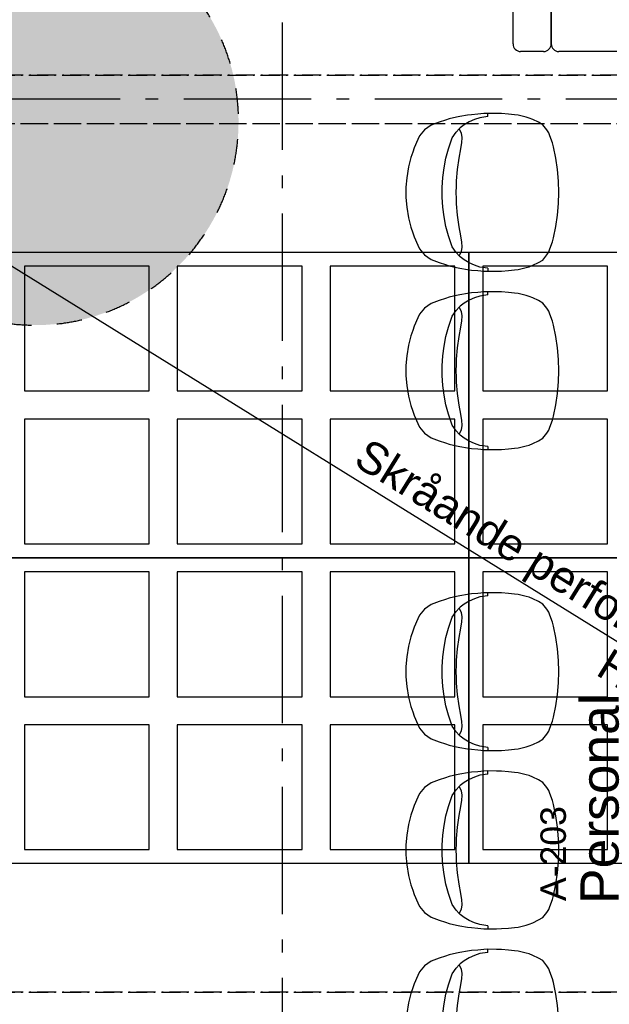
# Model space of a CAD drawing. Header units: millimetres. Extents: x -117798 to 93698, y -182207 to 252400.
# Tile 250 of 256: x -66104 to -63789, y -8369 to -4504. Entities that reach past the tile are written whole.
import ezdxf
from ezdxf.enums import TextEntityAlignment as Align

# ---------------------------------------------------------------- set-up
doc = ezdxf.new("R2010")
doc.units = ezdxf.units.MM
doc.header["$LTSCALE"] = 0.5
doc.header["$MEASUREMENT"] = 0
for name, pattern in [('Akselinje', [1500, 1000, -200, 100, -200]), ('Over snittplan', [260, 150, -50, 10, -50]), ('PLINE', [0]), ('Stipling', [400, 200, -200])]:
    doc.linetypes.add(name, pattern=pattern)
for name, color, linetype in [('223- Bjelker', 7, 'Continuous'), ('256- Faste himlinger og overflatebehandling(Nye konstruksjoner)', 7, 'Continuous'), ('2762 Løse sittebenker_ stoler_ bord(Nye konstruksjoner)', 7, 'Continuous'), ('279- Annet fast inventar(Nye konstruksjoner)', 7, 'Continuous'), ('82-- Modullinjer', 7, 'Continuous'), ('862- M___Nettoareal(Nye konstruksjoner)', 7, 'Continuous'), ('862- M___Nettoareal(Tekst)(Nye konstruksjoner)', 7, 'Continuous')]:
    doc.layers.add(name, color=color, linetype=linetype)
doc.styles.add('GENERATED_STYLE_1', font='arial.ttf')
doc.styles.add('GENERATED_STYLE_4', font='arial.ttf')

# ---------------------------------------------------------------- blocks, each defined once
blk = doc.blocks.new('Personal_A-203_8', base_point=(-63784.6, -7535.4))
at = {"layer": '862- M___Nettoareal(Tekst)(Nye konstruksjoner)', "style": 'GENERATED_STYLE_1'}
for tag, height, p in [('DUMMY_862', 150, (-63902.5, -7129.5)), ('ROOM_NAME', 150, (-63902.5, -7975.7)), ('DUMMY_861', 100, (-64059.6, -7575.4)), ('ROOM_NUMBER', 100, (-64059.6, -7964.2)), ('DUMMY_863', 100, (-63666.7, -7941.4))]:
    blk.add_attdef(tag, text='', height=height, rotation=90, dxfattribs=at).set_placement(p, align=Align.TOP_LEFT)
blk = doc.blocks.new('Skilt handikap[189]', base_point=(-65244.9, -5703.4))
at = {"layer": '279- Annet fast inventar(Nye konstruksjoner)', "linetype": 'Continuous'}
blk.add_hatch(color=256, dxfattribs=at).paths.add_polyline_path([(-66044.9, -4103.4, 1), (-66044.9, -5703.4, 1)])
at = {"layer": '279- Annet fast inventar(Nye konstruksjoner)', "linetype": 'Stipling', "flags": 128}
blk.add_lwpolyline([(-66044.9, -4103.4, 1), (-66044.9, -5703.4, 1)], format="xyb", close=True, dxfattribs=at)
blk = doc.blocks.new('Standard grid marker[207]', base_point=(20739.5, -4816.9))
at = {"layer": '82-- Modullinjer', "linetype": 'Akselinje'}
blk.add_line((20539.5, -4816.9), (-81321.3, -4816.9), dxfattribs=at)
at = {"layer": '82-- Modullinjer', "style": 'GENERATED_STYLE_4'}
for tag, p in [('AC_MarkerText_1_1', (-81898.8, -4856.9)), ('AC_MarkerText_1_0', (20862, -4856.9))]:
    blk.add_attdef(tag, text='', height=175, rotation=90, dxfattribs=at).set_placement(p, align=Align.TOP_CENTER)
blk = doc.blocks.new('Standard grid marker[212]', base_point=(-65073.2, 26434.4))
at = {"layer": '82-- Modullinjer', "linetype": 'Akselinje'}
blk.add_line((-65073.2, 26234.4), (-65073.2, -50374.4), dxfattribs=at)
at = {"layer": '82-- Modullinjer', "style": 'GENERATED_STYLE_4'}
for tag, p in [('AC_MarkerText_1_0', (-65200.7, 26644.4)), ('AC_MarkerText_1_1', (-65200.7, -50864.4))]:
    blk.add_attdef(tag, text='', height=175, rotation=90, dxfattribs=at).set_placement(p, align=Align.TOP_CENTER)
blk = doc.blocks.new('Hjørnesofa 03[220]', base_point=(-61667.3, -3787.8))
at = {"layer": '2762 Løse sittebenker_ stoler_ bord(Nye konstruksjoner)', "linetype": 'PLINE'}
for p, q in [((-64167.3, -4599.4), (-64167.3, -3817.8)), ((-64137.3, -3787.8), (-64047.3, -3787.8)), ((-64017.3, -3907.8), (-64017.3, -3817.8)), ((-64017.3, -3817.8), (-64017.3, -4599.4)), ((-63987.3, -3787.8), (-62538.9, -3787.8)), ((-62508.9, -3817.8), (-62508.9, -3907.8)), ((-62508.9, -3907.8), (-62508.9, -3817.8)), ((-62508.9, -3817.8), (-62508.9, -4109.4)), ((-62478.9, -3787.8), (-61697.3, -3787.8)), ((-61667.3, -3817.8), (-61667.3, -6107.8)), ((-64017.3, -3967.8), (-64017.3, -3907.8)), ((-62538.9, -3937.8), (-63987.3, -3937.8)), ((-63987.3, -3937.8), (-63293.1, -3937.8)), ((-63233.1, -3937.8), (-62538.9, -3937.8)), ((-62508.9, -3967.8), (-62508.9, -3907.8)), ((-61817.3, -3937.8), (-62478.9, -3937.8)), ((-62478.9, -3937.8), (-61817.3, -3937.8)), ((-62478.9, -3937.8), (-61817.3, -3937.8)), ((-61817.3, -3937.8), (-61958.9, -4079.4)), ((-61958.9, -4079.4), (-61817.3, -3937.8)), ((-61817.3, -3937.8), (-61886.2, -4006.7)), ((-61817.3, -3937.8), (-61886.2, -4006.7)), ((-61817.3, -6107.8), (-61817.3, -3937.8)), ((-61817.3, -4599.4), (-61817.3, -3937.8)), ((-61817.3, -3937.8), (-61817.3, -4599.4)), ((-64017.3, -3976.7), (-64017.3, -3967.8)), ((-64017.3, -4049.4), (-64017.3, -3976.7)), ((-63263.1, -3976.7), (-63263.1, -3967.8)), ((-63263.1, -3967.8), (-63263.1, -3976.7)), ((-63263.1, -4049.4), (-63263.1, -3976.7)), ((-63263.1, -3976.7), (-63263.1, -4049.4)), ((-62508.9, -3967.8), (-62508.9, -3976.7)), ((-62508.9, -3976.7), (-62508.9, -3967.8)), ((-62508.9, -4049.4), (-62508.9, -3967.8)), ((-62508.9, -3976.7), (-62508.9, -4049.4)), ((-63293.1, -4006.7), (-63987.3, -4006.7)), ((-62538.9, -4006.7), (-63233.1, -4006.7)), ((-61886.2, -4006.7), (-62478.9, -4006.7)), ((-61886.2, -4006.7), (-61886.2, -4599.4)), ((-64017.3, -4109.4), (-64017.3, -4049.4)), ((-62508.9, -4049.4), (-62508.9, -4109.4)), ((-62508.9, -4109.4), (-62508.9, -4049.4)), ((-64017.3, -4079.4), (-63987.3, -4079.4)), ((-63987.3, -4079.4), (-63293.1, -4079.4)), ((-63987.3, -4079.4), (-62538.9, -4079.4)), ((-63293.1, -4079.4), (-63987.3, -4079.4)), ((-63233.1, -4079.4), (-62538.9, -4079.4)), ((-62538.9, -4079.4), (-63233.1, -4079.4)), ((-62508.9, -4079.4), (-62538.9, -4079.4)), ((-62508.9, -4079.4), (-62478.9, -4079.4)), ((-62478.9, -4079.4), (-61988.9, -4079.4)), ((-62478.9, -4079.4), (-61988.9, -4079.4)), ((-61958.9, -4079.4), (-62478.9, -4079.4)), ((-61958.9, -4599.4), (-61958.9, -4079.4)), ((-64017.3, -4599.4), (-64017.3, -4109.4)), ((-64017.3, -4599.4), (-64017.3, -4109.4)), ((-63263.1, -4599.4), (-63263.1, -4109.4)), ((-63263.1, -4109.4), (-63263.1, -4599.4)), ((-62508.9, -4109.4), (-62508.9, -4599.4)), ((-62508.9, -4109.4), (-62508.9, -4599.4)), ((-62508.9, -4599.4), (-62508.9, -4109.4)), ((-62508.9, -6107.8), (-62508.9, -4109.4)), ((-61958.9, -4109.4), (-61958.9, -4599.4)), ((-61958.9, -4109.4), (-61958.9, -6107.8)), ((-64047.3, -4629.4), (-64137.3, -4629.4)), ((-63293.1, -4629.4), (-63987.3, -4629.4)), ((-62538.9, -4629.4), (-63987.3, -4629.4)), ((-62538.9, -4629.4), (-63233.1, -4629.4)), ((-61988.9, -4629.4), (-62478.9, -4629.4)), ((-62478.9, -4629.4), (-61988.9, -4629.4)), ((-61847.3, -4629.4), (-61928.9, -4629.4)), ((-61856.2, -4629.4), (-61928.9, -4629.4)), ((-61856.2, -4629.4), (-61847.3, -4629.4)), ((-61847.3, -4629.4), (-61856.2, -4629.4)), ((-62508.9, -5353.6), (-62508.9, -4659.4)), ((-61958.9, -4659.4), (-61958.9, -5353.6)), ((-61958.9, -4659.4), (-61958.9, -5353.6)), ((-61886.2, -4659.4), (-61886.2, -5353.6)), ((-61817.3, -5353.6), (-61817.3, -4659.4)), ((-61988.9, -5383.6), (-62478.9, -5383.6)), ((-62478.9, -5383.6), (-61988.9, -5383.6)), ((-61928.9, -5383.6), (-61856.2, -5383.6)), ((-61856.2, -5383.6), (-61928.9, -5383.6)), ((-61856.2, -5383.6), (-61847.3, -5383.6)), ((-61847.3, -5383.6), (-61856.2, -5383.6)), ((-62508.9, -6107.8), (-62508.9, -5413.6)), ((-61958.9, -5413.6), (-61958.9, -6107.8)), ((-61958.9, -5413.6), (-61958.9, -6107.8)), ((-61886.2, -5413.6), (-61886.2, -6107.8)), ((-61817.3, -6107.8), (-61817.3, -5413.6)), ((-61988.9, -6137.8), (-62478.9, -6137.8)), ((-61988.9, -6137.8), (-62478.9, -6137.8)), ((-62478.9, -6137.8), (-61697.3, -6137.8)), ((-61928.9, -6137.8), (-61988.9, -6137.8)), ((-61958.9, -6137.8), (-61958.9, -6107.8)), ((-61697.3, -6137.8), (-61928.9, -6137.8)), ((-61928.9, -6137.8), (-61856.2, -6137.8)), ((-61856.2, -6137.8), (-61847.3, -6137.8)), ((-61697.3, -6137.8), (-61787.3, -6137.8)), ((-62508.9, -6257.8), (-62508.9, -6167.8)), ((-61667.3, -6167.8), (-61667.3, -6257.8)), ((-61697.3, -6287.8), (-62478.9, -6287.8))]:
    blk.add_line(p, q, dxfattribs=at)
for centre, start, end in [((-64137.3, -3817.8), 90, 180), ((-64047.3, -3817.8), 0, 90), ((-63987.3, -3817.8), 90, 180), ((-62538.9, -3817.8), 0, 90), ((-62478.9, -3817.8), 90, 180), ((-61697.3, -3817.8), 0, 90), ((-63987.3, -3907.8), 180, 270), ((-63987.3, -3967.8), 90, 180), ((-63293.1, -3967.8), 0, 90), ((-63233.1, -3967.8), 90, 180), ((-62538.9, -3907.8), 270, 0), ((-62538.9, -3967.8), 0, 90), ((-62478.9, -3907.8), 180, 270), ((-62478.9, -3967.8), 90, 180), ((-62478.9, -3967.8), 90, 180), ((-63987.3, -3976.7), 180, 270), ((-63293.1, -3976.7), 270, 0), ((-63233.1, -3976.7), 180, 270), ((-62538.9, -3976.7), 270, 0), ((-62478.9, -3976.7), 180, 270), ((-63987.3, -4049.4), 180, 270), ((-63293.1, -4049.4), 270, 0), ((-63233.1, -4049.4), 180, 270), ((-62538.9, -4049.4), 270, 0), ((-62478.9, -4049.4), 180, 270), ((-63987.3, -4109.4), 90, 180), ((-63987.3, -4109.4), 90, 180), ((-63293.1, -4109.4), 0, 90), ((-63233.1, -4109.4), 90, 180), ((-62538.9, -4109.4), 0, 90), ((-62538.9, -4109.4), 0, 90), ((-62478.9, -4109.4), 90, 180), ((-62478.9, -4109.4), 90, 180), ((-61988.9, -4109.4), 0, 90), ((-61988.9, -4109.4), 0, 90), ((-64137.3, -4599.4), 180, 270), ((-64047.3, -4599.4), 270, 0), ((-63987.3, -4599.4), 180, 270), ((-63987.3, -4599.4), 180, 270), ((-63293.1, -4599.4), 270, 0), ((-63233.1, -4599.4), 180, 270), ((-62538.9, -4599.4), 270, 0), ((-62538.9, -4599.4), 270, 0), ((-62478.9, -4599.4), 180, 270), ((-61988.9, -4599.4), 270, 0), ((-61928.9, -4599.4), 180, 270), ((-61856.2, -4599.4), 180, 270), ((-61847.3, -4599.4), 270, 0), ((-61847.3, -4599.4), 270, 0), ((-62478.9, -4659.4), 90, 180), ((-61988.9, -4659.4), 0, 90), ((-61928.9, -4659.4), 90, 180), ((-61856.2, -4659.4), 90, 180), ((-61847.3, -4659.4), 0, 90), ((-62478.9, -5353.6), 180, 270), ((-61988.9, -5353.6), 270, 0), ((-61928.9, -5353.6), 180, 270), ((-61856.2, -5353.6), 180, 270), ((-61847.3, -5353.6), 270, 0), ((-62478.9, -5413.6), 90, 180), ((-61988.9, -5413.6), 0, 90), ((-61928.9, -5413.6), 90, 180), ((-61856.2, -5413.6), 90, 180), ((-61847.3, -5413.6), 0, 90), ((-62478.9, -6107.8), 180, 270), ((-62478.9, -6107.8), 180, 270), ((-62478.9, -6167.8), 90, 180), ((-61988.9, -6107.8), 270, 0), ((-61988.9, -6107.8), 270, 0), ((-61928.9, -6107.8), 180, 270), ((-61856.2, -6107.8), 180, 270), ((-61847.3, -6107.8), 270, 0), ((-61787.3, -6107.8), 180, 270), ((-61697.3, -6107.8), 270, 0), ((-61697.3, -6167.8), 0, 90), ((-62478.9, -6257.8), 180, 270), ((-61697.3, -6257.8), 270, 0)]:
    blk.add_arc(centre, 30, start, end, dxfattribs=at)
blk = doc.blocks.new('Designerstol 12[227]', base_point=(-63987.9, -8773.6))
at = {"layer": '2762 Løse sittebenker_ stoler_ bord(Nye konstruksjoner)', "linetype": 'PLINE'}
for p, q in [((-64266, -8165.6), (-64266, -8153.6)), ((-64339.5, -8186.8), (-64359.5, -8198.9)), ((-64318.9, -8177.3), (-64339.5, -8186.8)), ((-64297.9, -8170.5), (-64318.9, -8177.3)), ((-64266, -8165.6), (-64297.9, -8170.5)), ((-64375.4, -8210.7), (-64379.2, -8214.8)), ((-64359.5, -8198.9), (-64375.4, -8210.7)), ((-64375.4, -8716.5), (-64379.2, -8712.5)), ((-64359.5, -8728.3), (-64375.4, -8716.5)), ((-64339.5, -8740.4), (-64359.5, -8728.3)), ((-64318.9, -8749.9), (-64339.5, -8740.4)), ((-64297.9, -8756.7), (-64318.9, -8749.9)), ((-64266, -8761.7), (-64297.9, -8756.7)), ((-64266, -8761.7), (-64266, -8773.6))]:
    blk.add_line(p, q, dxfattribs=at)
at = {"layer": '2762 Løse sittebenker_ stoler_ bord(Nye konstruksjoner)', "linetype": 'PLINE', "flags": 128}
for points in [[(-64116, -8168.1), (-64147.7, -8161.1), (-64161.8, -8159), (-64185.1, -8156.3), (-64211.9, -8154.7), (-64231.7, -8153.8), (-64266, -8153.6), (-64282, -8154.6), (-64304.9, -8156.5), (-64330.5, -8158.7), (-64346.3, -8161), (-64375.5, -8165.6), (-64389.1, -8168.7), (-64417.7, -8175.4), (-64432.7, -8180), (-64456.8, -8187.7), (-64488.8, -8200.4), (-64514.7, -8218.6), (-64534.3, -8242.2), (-64541, -8255.9), (-64555.4, -8289), (-64561.2, -8305.3), (-64568.3, -8326.9), (-64577.6, -8363.2), (-64584.8, -8405.9), (-64587.7, -8443.9), (-64587.9, -8463.6), (-64587.7, -8483.3), (-64584.8, -8521.3), (-64577.6, -8564.1), (-64568.3, -8600.3), (-64561.2, -8621.9), (-64555.4, -8638.2), (-64541, -8671.4), (-64534.3, -8685), (-64514.7, -8708.6), (-64488.8, -8726.9), (-64456.8, -8739.5), (-64432.7, -8747.2), (-64417.7, -8751.8), (-64389.1, -8758.5), (-64375.5, -8761.6), (-64346.3, -8766.2), (-64330.5, -8768.5), (-64304.9, -8770.8), (-64282, -8772.7), (-64266, -8773.6), (-64231.7, -8773.4), (-64211.9, -8772.5), (-64185.1, -8770.9), (-64161.8, -8768.2), (-64147.7, -8766.1), (-64116, -8759.1), (-64103.4, -8755.4), (-64089.6, -8749.9), (-64066.7, -8738.5), (-64050.7, -8729.1), (-64034.2, -8708.6), (-64027.2, -8697.1), (-64022.2, -8685), (-64012.8, -8657.7), (-64008.3, -8642.8), (-63999.3, -8598.2), (-63992.9, -8553.3), (-63989.1, -8507.9), (-63987.9, -8463.6), (-63989.1, -8419.3), (-63992.9, -8374), (-63999.3, -8329), (-64008.3, -8284.5), (-64012.8, -8269.5), (-64022.2, -8242.2), (-64027.2, -8230.2), (-64034.2, -8218.6), (-64050.7, -8198.1), (-64066.7, -8188.7), (-64089.6, -8177.3), (-64103.4, -8171.8)], [(-64386.5, -8373.9), (-64390, -8418.6), (-64390.6, -8439.2), (-64391.2, -8463.6), (-64390.6, -8488), (-64390, -8508.6), (-64386.5, -8553.4), (-64380.6, -8598.4), (-64373.9, -8634.2), (-64369.3, -8659.6), (-64368.8, -8678), (-64368.9, -8679.2), (-64371.3, -8696.4), (-64379.2, -8712.5), (-64390.4, -8700.2), (-64406.1, -8677.6), (-64420.6, -8634.5), (-64430.5, -8597.4), (-64437.9, -8559.7), (-64442.9, -8521.4), (-64445.4, -8482.9), (-64445.4, -8463.6), (-64445.4, -8444.3), (-64442.9, -8405.8), (-64437.9, -8367.6), (-64430.5, -8329.8), (-64420.6, -8292.7), (-64406.1, -8249.7), (-64390.4, -8227), (-64379.2, -8214.8), (-64371.3, -8230.9), (-64368.9, -8248.1), (-64368.8, -8249.3), (-64369.3, -8267.6), (-64373.9, -8293), (-64380.6, -8328.9)]]:
    blk.add_lwpolyline(points, close=True, dxfattribs=at)
blk = doc.blocks.new('Designerstol 12[228]', base_point=(-63987.9, -8073.6))
at = {"layer": '2762 Løse sittebenker_ stoler_ bord(Nye konstruksjoner)', "linetype": 'PLINE'}
for p, q in [((-64266, -7465.6), (-64266, -7453.6)), ((-64339.5, -7486.8), (-64359.5, -7498.9)), ((-64318.9, -7477.3), (-64339.5, -7486.8)), ((-64297.9, -7470.5), (-64318.9, -7477.3)), ((-64266, -7465.6), (-64297.9, -7470.5)), ((-64375.4, -7510.7), (-64379.2, -7514.8)), ((-64359.5, -7498.9), (-64375.4, -7510.7)), ((-64375.4, -8016.5), (-64379.2, -8012.5)), ((-64359.5, -8028.3), (-64375.4, -8016.5)), ((-64339.5, -8040.4), (-64359.5, -8028.3)), ((-64318.9, -8049.9), (-64339.5, -8040.4)), ((-64297.9, -8056.7), (-64318.9, -8049.9)), ((-64266, -8061.7), (-64297.9, -8056.7)), ((-64266, -8061.7), (-64266, -8073.6))]:
    blk.add_line(p, q, dxfattribs=at)
at = {"layer": '2762 Løse sittebenker_ stoler_ bord(Nye konstruksjoner)', "linetype": 'PLINE', "flags": 128}
for points in [[(-64116, -7468.1), (-64147.7, -7461.1), (-64161.8, -7459), (-64185.1, -7456.3), (-64211.9, -7454.7), (-64231.7, -7453.8), (-64266, -7453.6), (-64282, -7454.6), (-64304.9, -7456.5), (-64330.5, -7458.7), (-64346.3, -7461), (-64375.5, -7465.6), (-64389.1, -7468.7), (-64417.7, -7475.4), (-64432.7, -7480), (-64456.8, -7487.7), (-64488.8, -7500.4), (-64514.7, -7518.6), (-64534.3, -7542.2), (-64541, -7555.9), (-64555.4, -7589), (-64561.2, -7605.3), (-64568.3, -7626.9), (-64577.6, -7663.2), (-64584.8, -7705.9), (-64587.7, -7743.9), (-64587.9, -7763.6), (-64587.7, -7783.3), (-64584.8, -7821.3), (-64577.6, -7864.1), (-64568.3, -7900.3), (-64561.2, -7921.9), (-64555.4, -7938.2), (-64541, -7971.4), (-64534.3, -7985), (-64514.7, -8008.6), (-64488.8, -8026.9), (-64456.8, -8039.5), (-64432.7, -8047.2), (-64417.7, -8051.8), (-64389.1, -8058.5), (-64375.5, -8061.6), (-64346.3, -8066.2), (-64330.5, -8068.5), (-64304.9, -8070.8), (-64282, -8072.7), (-64266, -8073.6), (-64231.7, -8073.4), (-64211.9, -8072.5), (-64185.1, -8070.9), (-64161.8, -8068.2), (-64147.7, -8066.1), (-64116, -8059.1), (-64103.4, -8055.4), (-64089.6, -8049.9), (-64066.7, -8038.5), (-64050.7, -8029.1), (-64034.2, -8008.6), (-64027.2, -7997.1), (-64022.2, -7985), (-64012.8, -7957.7), (-64008.3, -7942.8), (-63999.3, -7898.2), (-63992.9, -7853.3), (-63989.1, -7807.9), (-63987.9, -7763.6), (-63989.1, -7719.3), (-63992.9, -7674), (-63999.3, -7629), (-64008.3, -7584.5), (-64012.8, -7569.5), (-64022.2, -7542.2), (-64027.2, -7530.2), (-64034.2, -7518.6), (-64050.7, -7498.1), (-64066.7, -7488.7), (-64089.6, -7477.3), (-64103.4, -7471.8)], [(-64386.5, -7673.9), (-64390, -7718.6), (-64390.6, -7739.2), (-64391.2, -7763.6), (-64390.6, -7788), (-64390, -7808.6), (-64386.5, -7853.4), (-64380.6, -7898.4), (-64373.9, -7934.2), (-64369.3, -7959.6), (-64368.8, -7978), (-64368.9, -7979.2), (-64371.3, -7996.4), (-64379.2, -8012.5), (-64390.4, -8000.2), (-64406.1, -7977.6), (-64420.6, -7934.5), (-64430.5, -7897.4), (-64437.9, -7859.7), (-64442.9, -7821.4), (-64445.4, -7782.9), (-64445.4, -7763.6), (-64445.4, -7744.3), (-64442.9, -7705.8), (-64437.9, -7667.6), (-64430.5, -7629.8), (-64420.6, -7592.7), (-64406.1, -7549.7), (-64390.4, -7527), (-64379.2, -7514.8), (-64371.3, -7530.9), (-64368.9, -7548.1), (-64368.8, -7549.3), (-64369.3, -7567.6), (-64373.9, -7593), (-64380.6, -7628.9)]]:
    blk.add_lwpolyline(points, close=True, dxfattribs=at)
blk = doc.blocks.new('Designerstol 12[229]', base_point=(-63987.9, -7373.6))
at = {"layer": '2762 Løse sittebenker_ stoler_ bord(Nye konstruksjoner)', "linetype": 'PLINE'}
for p, q in [((-64266, -6765.6), (-64266, -6753.6)), ((-64359.5, -6798.9), (-64375.4, -6810.7)), ((-64339.5, -6786.8), (-64359.5, -6798.9)), ((-64318.9, -6777.3), (-64339.5, -6786.8)), ((-64297.9, -6770.5), (-64318.9, -6777.3)), ((-64266, -6765.6), (-64297.9, -6770.5)), ((-64375.4, -6810.7), (-64379.2, -6814.8)), ((-64375.4, -7316.5), (-64379.2, -7312.5)), ((-64359.5, -7328.3), (-64375.4, -7316.5)), ((-64339.5, -7340.4), (-64359.5, -7328.3)), ((-64318.9, -7349.9), (-64339.5, -7340.4)), ((-64297.9, -7356.7), (-64318.9, -7349.9)), ((-64266, -7361.7), (-64297.9, -7356.7)), ((-64266, -7361.7), (-64266, -7373.6))]:
    blk.add_line(p, q, dxfattribs=at)
at = {"layer": '2762 Løse sittebenker_ stoler_ bord(Nye konstruksjoner)', "linetype": 'PLINE', "flags": 128}
for points in [[(-64116, -6768.1), (-64147.7, -6761.1), (-64161.8, -6759), (-64185.1, -6756.3), (-64211.9, -6754.7), (-64231.7, -6753.8), (-64266, -6753.6), (-64282, -6754.6), (-64304.9, -6756.5), (-64330.5, -6758.7), (-64346.3, -6761), (-64375.5, -6765.6), (-64389.1, -6768.7), (-64417.7, -6775.4), (-64432.7, -6780), (-64456.8, -6787.7), (-64488.8, -6800.4), (-64514.7, -6818.6), (-64534.3, -6842.2), (-64541, -6855.9), (-64555.4, -6889), (-64561.2, -6905.3), (-64568.3, -6926.9), (-64577.6, -6963.2), (-64584.8, -7005.9), (-64587.7, -7043.9), (-64587.9, -7063.6), (-64587.7, -7083.3), (-64584.8, -7121.3), (-64577.6, -7164.1), (-64568.3, -7200.3), (-64561.2, -7221.9), (-64555.4, -7238.2), (-64541, -7271.4), (-64534.3, -7285), (-64514.7, -7308.6), (-64488.8, -7326.9), (-64456.8, -7339.5), (-64432.7, -7347.2), (-64417.7, -7351.8), (-64389.1, -7358.5), (-64375.5, -7361.6), (-64346.3, -7366.2), (-64330.5, -7368.5), (-64304.9, -7370.8), (-64282, -7372.7), (-64266, -7373.6), (-64231.7, -7373.4), (-64211.9, -7372.5), (-64185.1, -7370.9), (-64161.8, -7368.2), (-64147.7, -7366.1), (-64116, -7359.1), (-64103.4, -7355.4), (-64089.6, -7349.9), (-64066.7, -7338.5), (-64050.7, -7329.1), (-64034.2, -7308.6), (-64027.2, -7297.1), (-64022.2, -7285), (-64012.8, -7257.7), (-64008.3, -7242.8), (-63999.3, -7198.2), (-63992.9, -7153.3), (-63989.1, -7107.9), (-63987.9, -7063.6), (-63989.1, -7019.3), (-63992.9, -6974), (-63999.3, -6929), (-64008.3, -6884.5), (-64012.8, -6869.5), (-64022.2, -6842.2), (-64027.2, -6830.2), (-64034.2, -6818.6), (-64050.7, -6798.1), (-64066.7, -6788.7), (-64089.6, -6777.3), (-64103.4, -6771.8)], [(-64386.5, -6973.9), (-64390, -7018.6), (-64390.6, -7039.2), (-64391.2, -7063.6), (-64390.6, -7088), (-64390, -7108.6), (-64386.5, -7153.4), (-64380.6, -7198.4), (-64373.9, -7234.2), (-64369.3, -7259.6), (-64368.8, -7278), (-64368.9, -7279.2), (-64371.3, -7296.4), (-64379.2, -7312.5), (-64390.4, -7300.2), (-64406.1, -7277.6), (-64420.6, -7234.5), (-64430.5, -7197.4), (-64437.9, -7159.7), (-64442.9, -7121.4), (-64445.4, -7082.9), (-64445.4, -7063.6), (-64445.4, -7044.3), (-64442.9, -7005.8), (-64437.9, -6967.6), (-64430.5, -6929.8), (-64420.6, -6892.7), (-64406.1, -6849.7), (-64390.4, -6827), (-64379.2, -6814.8), (-64371.3, -6830.9), (-64368.9, -6848.1), (-64368.8, -6849.3), (-64369.3, -6867.6), (-64373.9, -6893), (-64380.6, -6928.9)]]:
    blk.add_lwpolyline(points, close=True, dxfattribs=at)
blk = doc.blocks.new('Designerstol 12[230]', base_point=(-63987.9, -6192.1))
at = {"layer": '2762 Løse sittebenker_ stoler_ bord(Nye konstruksjoner)', "linetype": 'PLINE'}
for p, q in [((-64318.9, -5595.8), (-64339.5, -5605.3)), ((-64297.9, -5589), (-64318.9, -5595.8)), ((-64266, -5584.1), (-64297.9, -5589)), ((-64266, -5584.1), (-64266, -5572.1)), ((-64375.4, -5629.2), (-64379.2, -5633.3)), ((-64359.5, -5617.4), (-64375.4, -5629.2)), ((-64339.5, -5605.3), (-64359.5, -5617.4)), ((-64375.4, -6135), (-64379.2, -6131)), ((-64359.5, -6146.8), (-64375.4, -6135)), ((-64339.5, -6159), (-64359.5, -6146.8)), ((-64318.9, -6168.5), (-64339.5, -6159)), ((-64297.9, -6175.2), (-64318.9, -6168.5)), ((-64266, -6180.2), (-64297.9, -6175.2)), ((-64266, -6180.2), (-64266, -6192.1))]:
    blk.add_line(p, q, dxfattribs=at)
at = {"layer": '2762 Løse sittebenker_ stoler_ bord(Nye konstruksjoner)', "linetype": 'PLINE', "flags": 128}
for points in [[(-64116, -5586.7), (-64147.7, -5579.7), (-64161.8, -5577.5), (-64185.1, -5574.9), (-64211.9, -5573.2), (-64231.7, -5572.3), (-64266, -5572.1), (-64282, -5573.1), (-64304.9, -5575), (-64330.5, -5577.2), (-64346.3, -5579.6), (-64375.5, -5584.2), (-64389.1, -5587.2), (-64417.7, -5593.9), (-64432.7, -5598.5), (-64456.8, -5606.2), (-64488.8, -5618.9), (-64514.7, -5637.1), (-64534.3, -5660.7), (-64541, -5674.4), (-64555.4, -5707.5), (-64561.2, -5723.8), (-64568.3, -5745.4), (-64577.6, -5781.7), (-64584.8, -5824.5), (-64587.7, -5862.4), (-64587.9, -5882.1), (-64587.7, -5901.9), (-64584.8, -5939.8), (-64577.6, -5982.6), (-64568.3, -6018.9), (-64561.2, -6040.5), (-64555.4, -6056.8), (-64541, -6089.9), (-64534.3, -6103.6), (-64514.7, -6127.1), (-64488.8, -6145.4), (-64456.8, -6158), (-64432.7, -6165.8), (-64417.7, -6170.4), (-64389.1, -6177.1), (-64375.5, -6180.1), (-64346.3, -6184.7), (-64330.5, -6187.1), (-64304.9, -6189.3), (-64282, -6191.2), (-64266, -6192.1), (-64231.7, -6192), (-64211.9, -6191), (-64185.1, -6189.4), (-64161.8, -6186.8), (-64147.7, -6184.6), (-64116, -6177.6), (-64103.4, -6174), (-64089.6, -6168.4), (-64066.7, -6157.1), (-64050.7, -6147.7), (-64034.2, -6127.1), (-64027.2, -6115.6), (-64022.2, -6103.5), (-64012.8, -6076.2), (-64008.3, -6061.3), (-63999.3, -6016.7), (-63992.9, -5971.8), (-63989.1, -5926.5), (-63987.9, -5882.1), (-63989.1, -5837.8), (-63992.9, -5792.5), (-63999.3, -5747.5), (-64008.3, -5703), (-64012.8, -5688), (-64022.2, -5660.7), (-64027.2, -5648.7), (-64034.2, -5637.1), (-64050.7, -5616.6), (-64066.7, -5607.2), (-64089.6, -5595.9), (-64103.4, -5590.3)], [(-64386.5, -5792.4), (-64390, -5837.2), (-64390.6, -5857.7), (-64391.2, -5882.1), (-64390.6, -5906.6), (-64390, -5927.1), (-64386.5, -5971.9), (-64380.6, -6016.9), (-64373.9, -6052.7), (-64369.3, -6078.1), (-64368.8, -6096.5), (-64368.9, -6097.7), (-64371.3, -6114.9), (-64379.2, -6131), (-64390.4, -6118.7), (-64406.1, -6096.1), (-64420.6, -6053.1), (-64430.5, -6016), (-64437.9, -5978.2), (-64442.9, -5940), (-64445.4, -5901.4), (-64445.4, -5882.1), (-64445.4, -5862.8), (-64442.9, -5824.3), (-64437.9, -5786.1), (-64430.5, -5748.3), (-64420.6, -5711.2), (-64406.1, -5668.2), (-64390.4, -5645.5), (-64379.2, -5633.3), (-64371.3, -5649.4), (-64368.9, -5666.6), (-64368.8, -5667.8), (-64369.3, -5686.1), (-64373.9, -5711.5), (-64380.6, -5747.4)]]:
    blk.add_lwpolyline(points, close=True, dxfattribs=at)
blk = doc.blocks.new('Designerstol 12[231]', base_point=(-63987.9, -5492.1))
at = {"layer": '2762 Løse sittebenker_ stoler_ bord(Nye konstruksjoner)', "linetype": 'PLINE'}
for p, q in [((-64339.5, -4905.3), (-64359.5, -4917.4)), ((-64318.9, -4895.8), (-64339.5, -4905.3)), ((-64297.9, -4889), (-64318.9, -4895.8)), ((-64266, -4884.1), (-64297.9, -4889)), ((-64266, -4884.1), (-64266, -4872.1)), ((-64375.4, -4929.2), (-64379.2, -4933.3)), ((-64359.5, -4917.4), (-64375.4, -4929.2)), ((-64375.4, -5435), (-64379.2, -5431)), ((-64359.5, -5446.8), (-64375.4, -5435)), ((-64339.5, -5459), (-64359.5, -5446.8)), ((-64318.9, -5468.5), (-64339.5, -5459)), ((-64297.9, -5475.2), (-64318.9, -5468.5)), ((-64266, -5480.2), (-64297.9, -5475.2)), ((-64266, -5480.2), (-64266, -5492.1))]:
    blk.add_line(p, q, dxfattribs=at)
at = {"layer": '2762 Løse sittebenker_ stoler_ bord(Nye konstruksjoner)', "linetype": 'PLINE', "flags": 128}
for points in [[(-64116, -4886.7), (-64147.7, -4879.7), (-64161.8, -4877.5), (-64185.1, -4874.9), (-64211.9, -4873.2), (-64231.7, -4872.3), (-64266, -4872.1), (-64282, -4873.1), (-64304.9, -4875), (-64330.5, -4877.2), (-64346.3, -4879.6), (-64375.5, -4884.2), (-64389.1, -4887.2), (-64417.7, -4893.9), (-64432.7, -4898.5), (-64456.8, -4906.2), (-64488.8, -4918.9), (-64514.7, -4937.1), (-64534.3, -4960.7), (-64541, -4974.4), (-64555.4, -5007.5), (-64561.2, -5023.8), (-64568.3, -5045.4), (-64577.6, -5081.7), (-64584.8, -5124.5), (-64587.7, -5162.4), (-64587.9, -5182.1), (-64587.7, -5201.9), (-64584.8, -5239.8), (-64577.6, -5282.6), (-64568.3, -5318.9), (-64561.2, -5340.5), (-64555.4, -5356.8), (-64541, -5389.9), (-64534.3, -5403.6), (-64514.7, -5427.1), (-64488.8, -5445.4), (-64456.8, -5458), (-64432.7, -5465.8), (-64417.7, -5470.4), (-64389.1, -5477.1), (-64375.5, -5480.1), (-64346.3, -5484.7), (-64330.5, -5487.1), (-64304.9, -5489.3), (-64282, -5491.2), (-64266, -5492.1), (-64231.7, -5492), (-64211.9, -5491), (-64185.1, -5489.4), (-64161.8, -5486.8), (-64147.7, -5484.6), (-64116, -5477.6), (-64103.4, -5474), (-64089.6, -5468.4), (-64066.7, -5457.1), (-64050.7, -5447.7), (-64034.2, -5427.1), (-64027.2, -5415.6), (-64022.2, -5403.5), (-64012.8, -5376.2), (-64008.3, -5361.3), (-63999.3, -5316.7), (-63992.9, -5271.8), (-63989.1, -5226.5), (-63987.9, -5182.1), (-63989.1, -5137.8), (-63992.9, -5092.5), (-63999.3, -5047.5), (-64008.3, -5003), (-64012.8, -4988), (-64022.2, -4960.7), (-64027.2, -4948.7), (-64034.2, -4937.1), (-64050.7, -4916.6), (-64066.7, -4907.2), (-64089.6, -4895.9), (-64103.4, -4890.3)], [(-64386.5, -5092.4), (-64390, -5137.2), (-64390.6, -5157.7), (-64391.2, -5182.1), (-64390.6, -5206.6), (-64390, -5227.1), (-64386.5, -5271.9), (-64380.6, -5316.9), (-64373.9, -5352.7), (-64369.3, -5378.1), (-64368.8, -5396.5), (-64368.9, -5397.7), (-64371.3, -5414.9), (-64379.2, -5431), (-64390.4, -5418.7), (-64406.1, -5396.1), (-64420.6, -5353.1), (-64430.5, -5316), (-64437.9, -5278.2), (-64442.9, -5240), (-64445.4, -5201.4), (-64445.4, -5182.1), (-64445.4, -5162.8), (-64442.9, -5124.3), (-64437.9, -5086.1), (-64430.5, -5048.3), (-64420.6, -5011.2), (-64406.1, -4968.2), (-64390.4, -4945.5), (-64379.2, -4933.3), (-64371.3, -4949.4), (-64368.9, -4966.6), (-64368.8, -4967.8), (-64369.3, -4986.1), (-64373.9, -5011.5), (-64380.6, -5047.4)]]:
    blk.add_lwpolyline(points, close=True, dxfattribs=at)

msp = doc.modelspace()

# ---------------------------------------------------------------- linework, layer by layer
at = {"layer": '223- Bjelker', "linetype": 'Over snittplan', "flags": 128}
for points in [[(-75168.2, -4721.9), (-61372.4, -4721.9)], [(-75168.2, -4911.9), (-61372.4, -4911.9)], [(-75168.2, -8321.9), (-61372.4, -8321.9)]]:
    msp.add_lwpolyline(points, dxfattribs=at)
at = {"layer": '256- Faste himlinger og overflatebehandling(Nye konstruksjoner)', "linetype": 'PLINE'}
msp.add_line((-61540.7, -8321.9), (-67041, -4911.9), dxfattribs=at)
at = {"layer": '256- Faste himlinger og overflatebehandling(Nye konstruksjoner)', "linetype": 'Over snittplan', "flags": 128}
for points in [[(-61540.7, -4721.9), (-66801.3, -4721.9)], [(-67010.7, -4911.9), (-61540.7, -4911.9)], [(-61540.7, -8321.9), (-67010.7, -8321.9)]]:
    msp.add_lwpolyline(points, dxfattribs=at)
at = {"layer": '256- Faste himlinger og overflatebehandling(Nye konstruksjoner)', "linetype": 'PLINE'}
for points in [[(-64340.7, -6616.9), (-66740.7, -6616.9), (-66740.7, -5416.9), (-64340.7, -5416.9)], [(-61940.7, -6616.9), (-64340.7, -6616.9), (-64340.7, -5416.9), (-61940.7, -5416.9)], [(-65595.7, -5961.9), (-65595.7, -5471.9), (-66085.7, -5471.9), (-66085.7, -5961.9)], [(-64995.7, -5961.9), (-64995.7, -5471.9), (-65485.7, -5471.9), (-65485.7, -5961.9)], [(-64395.7, -5961.9), (-64395.7, -5471.9), (-64885.7, -5471.9), (-64885.7, -5961.9)], [(-63795.7, -5961.9), (-63795.7, -5471.9), (-64285.7, -5471.9), (-64285.7, -5961.9)], [(-65595.7, -6561.9), (-65595.7, -6071.9), (-66085.7, -6071.9), (-66085.7, -6561.9)], [(-64995.7, -6561.9), (-64995.7, -6071.9), (-65485.7, -6071.9), (-65485.7, -6561.9)], [(-64395.7, -6561.9), (-64395.7, -6071.9), (-64885.7, -6071.9), (-64885.7, -6561.9)], [(-63795.7, -6561.9), (-63795.7, -6071.9), (-64285.7, -6071.9), (-64285.7, -6561.9)], [(-64340.7, -7816.9), (-66740.7, -7816.9), (-66740.7, -6616.9), (-64340.7, -6616.9)], [(-61940.7, -7816.9), (-64340.7, -7816.9), (-64340.7, -6616.9), (-61940.7, -6616.9)], [(-65595.7, -7161.9), (-65595.7, -6671.9), (-66085.7, -6671.9), (-66085.7, -7161.9)], [(-64995.7, -7161.9), (-64995.7, -6671.9), (-65485.7, -6671.9), (-65485.7, -7161.9)], [(-64395.7, -7161.9), (-64395.7, -6671.9), (-64885.7, -6671.9), (-64885.7, -7161.9)], [(-63795.7, -7161.9), (-63795.7, -6671.9), (-64285.7, -6671.9), (-64285.7, -7161.9)], [(-65595.7, -7761.9), (-65595.7, -7271.9), (-66085.7, -7271.9), (-66085.7, -7761.9)], [(-64995.7, -7761.9), (-64995.7, -7271.9), (-65485.7, -7271.9), (-65485.7, -7761.9)], [(-64395.7, -7761.9), (-64395.7, -7271.9), (-64885.7, -7271.9), (-64885.7, -7761.9)], [(-63795.7, -7761.9), (-63795.7, -7271.9), (-64285.7, -7271.9), (-64285.7, -7761.9)]]:
    msp.add_lwpolyline(points, close=True, dxfattribs=at)

# ---------------------------------------------------------------- block references
at = {"layer": '2762 Løse sittebenker_ stoler_ bord(Nye konstruksjoner)', "linetype": 'PLINE'}
for name, p in [('Hjørnesofa 03[220]', (-61667.3, -3787.8)), ('Designerstol 12[231]', (-63987.9, -5492.1)), ('Designerstol 12[230]', (-63987.9, -6192.1)), ('Designerstol 12[229]', (-63987.9, -7373.6)), ('Designerstol 12[228]', (-63987.9, -8073.6)), ('Designerstol 12[227]', (-63987.9, -8773.6))]:
    msp.add_blockref(name, p, dxfattribs=at)
at = {"layer": '279- Annet fast inventar(Nye konstruksjoner)', "linetype": 'PLINE'}
msp.add_blockref('Skilt handikap[189]', (-65244.9, -5703.4), dxfattribs=at)
at = {"layer": '82-- Modullinjer', "linetype": 'PLINE'}
for name, p in [('Standard grid marker[212]', (-65073.2, 26434.4)), ('Standard grid marker[207]', (20739.5, -4816.9))]:
    msp.add_blockref(name, p, dxfattribs=at)
at = {"layer": '862- M___Nettoareal(Nye konstruksjoner)', "linetype": 'Continuous'}
ref = msp.add_blockref('Personal_A-203_8', (-63784.6, -7535.4), dxfattribs=at)
ref.add_attrib('ROOM_NAME', 'Personal', dxfattribs={"layer": '862- M___Nettoareal(Tekst)(Nye konstruksjoner)', "color": 7, "height": 150, "rotation": 90, "style": 'GENERATED_STYLE_1'}).set_placement((-63902.5, -7975.7), align=Align.TOP_LEFT)
ref.add_attrib('ROOM_NUMBER', 'A-203', dxfattribs={"layer": '862- M___Nettoareal(Tekst)(Nye konstruksjoner)', "color": 7, "height": 100, "rotation": 90, "style": 'GENERATED_STYLE_1'}).set_placement((-64059.6, -7964.2), align=Align.TOP_LEFT)

# ---------------------------------------------------------------- texts
at = {"layer": '256- Faste himlinger og overflatebehandling(Nye konstruksjoner)', "linetype": 'Continuous', "char_height": 125, "style": 'GENERATED_STYLE_1'}
for s, insert, attachment_point, rotation in [('\\A1;{\\pql;\\fArial|b0|i0|c0|p0;\\W1.000000;Skråande gipshimling}', (-63879.7, -4045.5), 1, 347.8705), ('\\A1;{\\pql;\\fArial|b0|i0|c0|p0;\\W1.000000;Skråande\\fArial|b0|i0|c0|p0;\\W1.000000; perforert gipshimling}', (-64733.4, -6142.7), 1, 328.2028), ('\\A1;{\\pql;\\fArial|b0|i0|c0|p0;\\W1.000000;H= 3400-\\fArial|b0|i0|c0|p0;\\W1.000000;4100}', (-63848.3, -7074.5), 7, 328.2028)]:
    msp.add_mtext(s, dxfattribs=dict(at, insert=insert, attachment_point=attachment_point, rotation=rotation))

doc.saveas('drawing.dxf')
